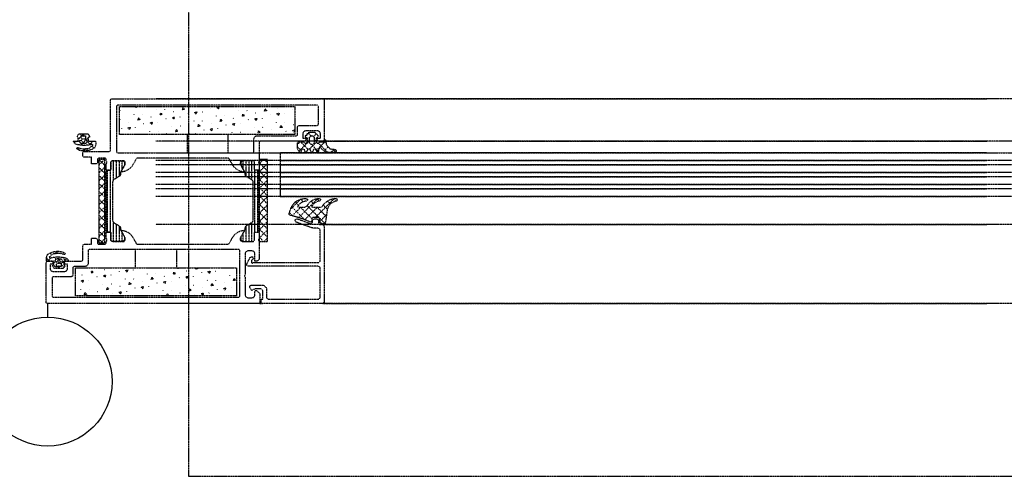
# Model space of a CAD drawing. Header units: millimetres. Extents: x -4577 to 1032787, y -66234 to 201209.
# Tile 17 of 256: x 15918 to 16254, y -54847 to -54691. Entities that reach past the tile are written whole.
import ezdxf

# ---------------------------------------------------------------- set-up
doc = ezdxf.new("R2010")
doc.units = ezdxf.units.MM
for name, pattern in [('510_5_2OG_ELT_1004$0$11-07-22_DS_2OG$0$AUSGEZOGEN', [0]), ('510_5_2OG_ELT_1004$0$11-07-22_DS_2OG$0$VERDECKT2_S15', [0.025, 0, -0.025]), ('510_5_2OG_ELT_1004$0$11-07-22_DS_2OG$0$VERDECKT2_S2', [0.17, 0.1, -0.07])]:
    doc.linetypes.add(name, pattern=pattern)
for name, color, linetype in [('510_5_2OG_ELT_1004$0$11-07-22_DS_2OG$0$GLASS', 8, '510_5_2OG_ELT_1004$0$11-07-22_DS_2OG$0$AUSGEZOGEN'), ('510_5_2OG_ELT_1004$0$11-07-22_DS_2OG$0$Nichttragende_Bauteile', 8, '510_5_2OG_ELT_1004$0$11-07-22_DS_2OG$0$AUSGEZOGEN'), ('510_5_2OG_ELT_1004$0$11-07-22_DS_2OG$0$STANDARD', 8, '510_5_2OG_ELT_1004$0$11-07-22_DS_2OG$0$AUSGEZOGEN')]:
    doc.layers.add(name, color=color, linetype=linetype)

# ---------------------------------------------------------------- blocks, each defined once
blk = doc.blocks.new('510_5_2OG_ELT_1004')
at = {"layer": '510_5_2OG_ELT_1004$0$11-07-22_DS_2OG$0$GLASS', "linetype": '510_5_2OG_ELT_1004$0$11-07-22_DS_2OG$0$VERDECKT2_S15'}
blk.add_arc((15945.08, -54791.57), 1157.1, 0.25544, 91.30997, dxfattribs=at)
at = {"layer": '510_5_2OG_ELT_1004$0$11-07-22_DS_2OG$0$Nichttragende_Bauteile', "linetype": '510_5_2OG_ELT_1004$0$11-07-22_DS_2OG$0$VERDECKT2_S15'}
for p, q in [((17012.28, -54717.72), (15964.21, -54717.72)), ((15984.28, -54717.72), (15985.28, -54717.72)), ((16005.78, -54717.72), (15984.78, -54717.72)), ((16021.28, -54717.72), (16248.21, -54717.72)), ((15952, -54721.83), (15952.02, -54721.76)), ((15954.76, -54720.5), (15954.81, -54720.54)), ((15964.38, -54721.4), (15964.36, -54721.46)), ((15967.31, -54721.41), (15967.27, -54721.36)), ((15977.84, -54720.48), (15977.78, -54720.5)), ((15982.88, -54720.94), (15982.93, -54720.98)), ((15985.09, -54720.66), (15985.85, -54720.48)), ((15987.72, -54720.51), (15987.74, -54720.45)), ((15992.5, -54721.84), (15992.48, -54721.9)), ((15995.43, -54721.85), (15995.39, -54721.8)), ((16001.4, -54721.98), (16001.63, -54721.23)), ((16002.16, -54721.8), (16001.4, -54721.98)), ((16001.63, -54721.23), (16002.16, -54721.8)), ((16005.96, -54720.92), (16005.9, -54720.94)), ((16011, -54721.38), (16011.05, -54721.42)), ((15952.11, -54724.92), (15952.07, -54724.87)), ((15956.78, -54723.15), (15956.76, -54723.21)), ((15959.71, -54723.16), (15959.67, -54723.12)), ((15962.64, -54723.99), (15962.58, -54724.01)), ((15966.44, -54723.11), (15965.68, -54723.29)), ((15967.68, -54724.45), (15967.73, -54724.49)), ((15970.24, -54722.24), (15970.18, -54722.25)), ((15972.52, -54724.02), (15972.54, -54723.96)), ((15975.28, -54722.69), (15975.33, -54722.74)), ((15977.3, -54725.35), (15977.28, -54725.41)), ((15980.12, -54722.27), (15980.14, -54722.2)), ((15980.23, -54725.36), (15980.19, -54725.31)), ((15984.9, -54723.59), (15984.88, -54723.65)), ((15986.2, -54725.48), (15986.43, -54724.74)), ((15987.83, -54723.61), (15987.79, -54723.56)), ((15990.76, -54724.43), (15990.7, -54724.45)), ((15994.56, -54723.55), (15993.8, -54723.73)), ((15995.8, -54724.89), (15995.85, -54724.93)), ((15998.54, -54725.18), (15998.01, -54724.61)), ((15998.36, -54722.68), (15998.3, -54722.69)), ((16000.64, -54724.46), (16000.66, -54724.4)), ((16003.4, -54723.13), (16003.45, -54723.18)), ((16005.61, -54722.85), (16006.37, -54722.68)), ((16008.24, -54722.71), (16008.26, -54722.65)), ((15952.48, -54727.95), (15952.53, -54728)), ((15955.04, -54725.75), (15954.98, -54725.76)), ((15957.32, -54727.53), (15957.34, -54727.47)), ((15960.08, -54726.2), (15960.13, -54726.25)), ((15964.92, -54725.78), (15964.94, -54725.71)), ((15969.7, -54727.1), (15969.68, -54727.16)), ((15971, -54728.99), (15971.23, -54728.25)), ((15971.23, -54728.25), (15971.76, -54728.82)), ((15972.63, -54727.11), (15972.59, -54727.07)), ((15975.56, -54727.94), (15975.5, -54727.96)), ((15978.6, -54727.24), (15978.83, -54726.49)), ((15980.6, -54728.4), (15980.65, -54728.44)), ((15983.16, -54726.19), (15983.1, -54726.2)), ((15985.44, -54727.97), (15985.46, -54727.91)), ((15988.2, -54726.64), (15988.25, -54726.69)), ((15993.04, -54726.22), (15993.06, -54726.15)), ((15997.81, -54727.54), (15997.8, -54727.6)), ((16000.75, -54727.56), (16000.71, -54727.51)), ((16003.68, -54728.38), (16003.62, -54728.4)), ((16005.41, -54725.79), (16005.4, -54725.85)), ((16006.72, -54727.68), (16006.95, -54726.93)), ((16007.48, -54727.5), (16006.72, -54727.68)), ((16006.95, -54726.93), (16007.48, -54727.5)), ((16008.35, -54725.8), (16008.31, -54725.75)), ((16010.92, -54728.56), (16011.68, -54728.38)), ((16011.28, -54726.63), (16011.22, -54726.64)), ((15937.42, -54730.59), (15937.81, -54729.85)), ((15937.76, -54731.08), (15937.42, -54730.59)), ((15937.73, -54732.15), (15937.76, -54732.03)), ((15938.57, -54730.78), (15937.76, -54731.59)), ((15938.57, -54730.78), (15937.76, -54731.59)), ((15937.76, -54732.03), (15937.76, -54731.08)), ((15937.81, -54729.85), (15937.95, -54729.74)), ((15937.95, -54729.74), (15940.99, -54729.74)), ((15938.67, -54731.95), (15938.06, -54732.23)), ((15938.2, -54729.74), (15938.97, -54730.51)), ((15938.2, -54729.74), (15938.97, -54730.51)), ((15939.47, -54730.6), (15938.57, -54730.44)), ((15938.57, -54730.44), (15938.57, -54731.14)), ((15938.57, -54731.14), (15938.87, -54731.44)), ((15938.99, -54732.09), (15938.67, -54731.95)), ((15939.62, -54729.74), (15938.87, -54730.49)), ((15939.62, -54729.74), (15938.87, -54730.49)), ((15938.87, -54731.44), (15940.07, -54731.44)), ((15939.3, -54730.06), (15939.27, -54730.16)), ((15939.27, -54730.16), (15939.3, -54730.26)), ((15939.47, -54729.96), (15939.3, -54730.06)), ((15939.3, -54730.26), (15939.47, -54730.36)), ((15939.67, -54730.16), (15939.47, -54729.96)), ((15939.47, -54730.36), (15939.57, -54730.33)), ((15940.37, -54730.44), (15939.47, -54730.6)), ((15939.57, -54730.33), (15939.67, -54730.16)), ((15939.9, -54731.44), (15940.54, -54732.07)), ((15939.9, -54731.44), (15940.54, -54732.07)), ((15940.12, -54731.96), (15939.96, -54732.09)), ((15940.07, -54731.44), (15940.37, -54731.14)), ((15940.28, -54731.96), (15940.12, -54731.96)), ((15941.59, -54730.6), (15940.23, -54731.96)), ((15941.59, -54730.6), (15940.23, -54731.96)), ((15940.87, -54732.23), (15940.28, -54731.96)), ((15940.37, -54731.14), (15940.37, -54730.44)), ((15940.99, -54729.74), (15941.12, -54729.84)), ((15941.12, -54729.84), (15941.59, -54730.56)), ((15941.54, -54730.82), (15941.17, -54731.07)), ((15941.17, -54731.07), (15941.17, -54732.03)), ((15941.17, -54732.03), (15941.25, -54732.2)), ((15941.59, -54730.56), (15941.54, -54730.82)), ((15962.09, -54728.85), (15962.08, -54728.92)), ((15965.03, -54728.87), (15964.99, -54728.82)), ((15967.96, -54729.7), (15967.9, -54729.71)), ((15971.76, -54728.82), (15971, -54728.99)), ((15974.93, -54729.92), (15974.93, -54736.22)), ((15975.25, -54729.92), (15975.2, -54729.87)), ((15977.84, -54729.73), (15977.86, -54729.66)), ((15988.93, -54736.22), (15988.93, -54729.92)), ((15990.21, -54729.3), (15990.2, -54729.36)), ((15993.15, -54729.31), (15993.11, -54729.26)), ((15999.88, -54729.26), (15999.12, -54729.43)), ((16008.72, -54728.84), (16008.77, -54728.88)), ((16016.78, -54729.22), (16015.28, -54730.71)), ((16016.73, -54732.67), (16015.93, -54731.87)), ((16017.3, -54730.42), (16016.31, -54729.42)), ((16019.08, -54729.74), (16018.12, -54730.7)), ((16019.13, -54732.25), (16018.33, -54731.45)), ((16022.44, -54732.04), (16022.03, -54732.44)), ((15936.74, -54733.21), (15935.99, -54732.23)), ((15935.99, -54732.23), (15937.56, -54732.23)), ((15937.13, -54732.23), (15936.48, -54732.87)), ((15937.13, -54732.23), (15936.48, -54732.87)), ((15937.53, -54733.43), (15936.74, -54733.21)), ((15937.23, -54734.83), (15937.42, -54734.44)), ((15937.73, -54735.21), (15937.23, -54734.83)), ((15937.69, -54734.49), (15937.3, -54734.88)), ((15937.69, -54734.49), (15937.3, -54734.88)), ((15937.36, -54734.56), (15938.14, -54735.34)), ((15937.36, -54734.56), (15938.14, -54735.34)), ((15937.42, -54734.44), (15937.98, -54734.55)), ((15938.33, -54733.58), (15937.53, -54733.43)), ((15937.56, -54732.23), (15937.73, -54732.15)), ((15938.33, -54735.4), (15937.73, -54735.21)), ((15937.74, -54732.11), (15939.3, -54733.66)), ((15937.74, -54732.11), (15939.3, -54733.66)), ((15937.98, -54734.55), (15938.51, -54734.72)), ((15938.06, -54732.23), (15938.52, -54732.89)), ((15939.14, -54733.66), (15938.33, -54733.58)), ((15938.94, -54735.53), (15938.33, -54735.4)), ((15938.51, -54734.72), (15939.05, -54734.84)), ((15938.52, -54732.89), (15939.18, -54732.96)), ((15939.22, -54732.96), (15938.58, -54733.6)), ((15939.22, -54732.96), (15938.58, -54733.6)), ((15939.47, -54732.97), (15938.99, -54732.09)), ((15939.05, -54734.84), (15939.6, -54734.9)), ((15939.96, -54733.68), (15939.14, -54733.66)), ((15939.18, -54732.96), (15939.94, -54732.98)), ((15939.8, -54732.38), (15939.38, -54732.8)), ((15939.8, -54732.38), (15939.38, -54732.8)), ((15940.2, -54734.81), (15939.43, -54735.58)), ((15940.2, -54734.81), (15939.43, -54735.58)), ((15939.96, -54732.09), (15939.47, -54732.97)), ((15939.6, -54734.9), (15941.42, -54734.65)), ((15939.94, -54732.98), (15940.51, -54732.94)), ((15940.77, -54733.63), (15939.96, -54733.68)), ((15940.42, -54734.78), (15941.11, -54735.47)), ((15940.42, -54734.78), (15941.11, -54735.47)), ((15940.51, -54732.94), (15940.87, -54732.23)), ((15941.58, -54733.51), (15940.77, -54733.63)), ((15940.81, -54732.35), (15941.9, -54733.43)), ((15940.81, -54732.35), (15941.9, -54733.43)), ((15941.67, -54735.31), (15941.15, -54735.47)), ((15941.25, -54732.2), (15941.37, -54732.23)), ((15941.37, -54732.23), (15943.52, -54732.23)), ((15941.42, -54734.65), (15942.78, -54733.61)), ((15942.78, -54732.23), (15941.49, -54733.52)), ((15942.78, -54732.23), (15941.49, -54733.52)), ((15942.37, -54733.33), (15941.58, -54733.51)), ((15942.19, -54735.12), (15941.67, -54735.31)), ((15942.66, -54734.91), (15942.19, -54735.12)), ((15942.78, -54733.61), (15942.37, -54733.33)), ((15942.38, -54733.91), (15943.11, -54734.65)), ((15942.38, -54733.91), (15943.11, -54734.65)), ((15943.32, -54734.53), (15942.66, -54734.91)), ((15943.71, -54733.44), (15943.32, -54734.53)), ((15943.52, -54732.23), (15943.68, -54732.32)), ((15943.52, -54732.23), (15943.71, -54732.41)), ((15943.52, -54732.23), (15943.71, -54732.41)), ((15943.52, -54732.23), (15943.71, -54732.41)), ((15943.52, -54732.23), (15943.71, -54732.41)), ((15943.68, -54732.32), (15943.71, -54732.44)), ((15943.71, -54732.44), (15943.71, -54733.44)), ((17011.12, -54732.22), (15964.21, -54732.22)), ((16013.48, -54732.52), (16012.53, -54733.46)), ((16013.98, -54735.58), (16012.53, -54734.13)), ((16016.73, -54732.09), (16013.12, -54735.7)), ((16016.23, -54735), (16013.75, -54732.52)), ((16019.13, -54732.52), (16016.72, -54734.93)), ((16019.85, -54735.79), (16017.37, -54733.32)), ((16021.96, -54732.52), (16019.04, -54735.43)), ((16022.88, -54735.99), (16019.83, -54732.94)), ((16023.15, -54734.16), (16021.75, -54735.56)), ((16022.5, -54732.78), (16022.03, -54732.32)), ((16022.45, -54732.22), (16248.21, -54732.22)), ((16025.03, -54735.11), (16024.12, -54736.02)), ((16025.65, -54735.94), (16024.79, -54735.08)), ((15939.57, -54735.6), (15938.94, -54735.53)), ((15940.07, -54735.6), (15939.57, -54735.6)), ((15940.62, -54735.57), (15940.07, -54735.6)), ((15941.15, -54735.47), (15940.62, -54735.57)), ((15946.68, -54738.52), (15944.78, -54740.41)), ((15944.83, -54738.52), (15946.78, -54740.47)), ((15999.58, -54739.88), (16001, -54738.47)), ((16002.38, -54739.57), (16001.28, -54738.47)), ((16015.91, -54735.73), (16015.77, -54735.88)), ((15946.78, -54741.13), (15944.78, -54743.13)), ((15944.78, -54741.18), (15946.78, -54743.18)), ((15947.78, -54763.27), (15947.78, -54742.17)), ((15948.78, -54763.36), (15948.78, -54742.08)), ((15949.78, -54745.44), (15949.78, -54738.97)), ((15950.78, -54744.83), (15950.78, -54738.97)), ((15951.78, -54744.23), (15951.78, -54738.97)), ((15952.78, -54741.86), (15952.78, -54738.97)), ((17026.78, -54738.84), (15964.21, -54738.84)), ((17026.78, -54740.34), (15964.21, -54740.34)), ((15994.08, -54741.86), (15994.08, -54738.97)), ((15995.08, -54744.23), (15995.08, -54738.97)), ((15996.08, -54744.83), (15996.08, -54738.97)), ((15997.08, -54745.44), (15997.08, -54738.97)), ((15998.08, -54763.36), (15998.08, -54742.08)), ((15999.08, -54763.27), (15999.08, -54742.17)), ((16002.38, -54742.4), (15999.58, -54739.6)), ((15999.58, -54742.71), (16002.38, -54739.91)), ((16006.78, -54738.84), (16248.21, -54738.84)), ((16006.78, -54740.34), (16248.21, -54740.34)), ((15946.78, -54743.84), (15944.78, -54745.84)), ((15944.78, -54743.9), (15946.78, -54745.9)), ((15947.28, -54762.77), (15947.28, -54742.67)), ((15951.68, -54744.31), (15949.98, -54745.29)), ((17026.78, -54742.94), (15964.21, -54742.94)), ((17026.78, -54744.44), (15964.21, -54744.44)), ((15995.18, -54744.31), (15996.88, -54745.29)), ((16002.38, -54745.22), (15999.58, -54742.42)), ((15999.58, -54762.77), (15999.58, -54742.67)), ((15999.58, -54745.54), (16002.38, -54742.74)), ((16002.38, -54748.05), (15999.58, -54745.25)), ((16006.78, -54742.94), (16248.21, -54742.94)), ((16006.78, -54744.44), (16248.21, -54744.44)), ((15946.78, -54746.56), (15944.78, -54748.56)), ((15944.78, -54746.61), (15946.78, -54748.61)), ((17026.78, -54747.04), (15964.21, -54747.04)), ((17026.78, -54748.54), (15964.21, -54748.54)), ((15999.58, -54748.37), (16002.38, -54745.57)), ((16002.38, -54750.88), (15999.58, -54748.08)), ((15999.58, -54751.19), (16002.38, -54748.39)), ((16006.78, -54747.04), (16248.21, -54747.04)), ((16006.78, -54748.54), (16248.21, -54748.54)), ((15946.78, -54749.27), (15944.78, -54751.27)), ((15944.78, -54749.33), (15946.78, -54751.33)), ((15946.78, -54751.99), (15944.78, -54753.99)), ((15944.78, -54752.04), (15946.78, -54754.04)), ((16002.38, -54753.71), (15999.58, -54750.91)), ((15999.58, -54754.02), (16002.38, -54751.22)), ((16013.67, -54752.07), (16010.27, -54755.47)), ((16019.55, -54751.85), (16013.05, -54758.35)), ((16013.66, -54752.08), (16014.26, -54751.93)), ((16014.64, -54752.93), (16013.76, -54752.05)), ((16025.23, -54751.82), (16018.73, -54758.33)), ((16020.07, -54752.71), (16019.26, -54751.89)), ((16025.74, -54752.72), (16024.91, -54751.89)), ((15946.78, -54754.7), (15944.78, -54756.7)), ((15944.78, -54754.76), (15946.78, -54756.76)), ((16002.38, -54756.54), (15999.58, -54753.74)), ((15999.58, -54756.85), (16002.38, -54754.05)), ((16010.12, -54755.89), (16010.36, -54755.21)), ((16010.36, -54755.21), (16010.67, -54754.56)), ((16015.13, -54759.08), (16010.65, -54754.6)), ((16013.74, -54754.83), (16010.84, -54757.73)), ((16012.99, -54754.11), (16011.88, -54753)), ((16017.52, -54758.64), (16013.71, -54754.83)), ((16019.4, -54754.83), (16015.15, -54759.08)), ((16022.03, -54760.32), (16015.98, -54754.27)), ((16016.07, -54752.5), (16016.06, -54752.51)), ((16018.18, -54753.65), (16017.29, -54752.75)), ((16022.48, -54757.94), (16019.36, -54754.83)), ((16022.84, -54755.48), (16021.41, -54754.04)), ((16023.81, -54753.62), (16022.89, -54752.7)), ((15946.78, -54757.42), (15944.78, -54759.42)), ((15944.78, -54757.47), (15946.78, -54759.47)), ((16002.38, -54759.37), (15999.58, -54756.57)), ((15999.58, -54759.68), (16002.38, -54756.88)), ((16010.99, -54757.77), (16009.91, -54756.69)), ((16011.79, -54759.22), (16012.38, -54758.72)), ((16012.38, -54758.72), (16012.59, -54758.76)), ((16012.59, -54758.76), (16017.11, -54760.4)), ((16017.78, -54759.22), (16018.28, -54758.72)), ((16018.28, -54758.72), (16019.28, -54758.72)), ((16019.28, -54758.72), (16019.78, -54759.22)), ((16022.57, -54757.31), (16020.11, -54759.77)), ((15946.78, -54760.13), (15944.78, -54762.13)), ((15944.78, -54760.19), (15946.78, -54762.19)), ((15949.78, -54766.47), (15949.78, -54759.99)), ((15949.98, -54760.14), (15951.68, -54761.12)), ((15950.78, -54766.47), (15950.78, -54760.6)), ((15951.78, -54766.47), (15951.78, -54761.2)), ((17012.28, -54760.72), (15964.21, -54760.72)), ((15995.08, -54766.47), (15995.08, -54761.2)), ((15996.88, -54760.14), (15995.18, -54761.12)), ((15996.08, -54766.47), (15996.08, -54760.6)), ((15997.08, -54766.47), (15997.08, -54759.99)), ((16002.38, -54762.19), (15999.58, -54759.39)), ((15999.58, -54762.51), (16002.38, -54759.71)), ((16002.38, -54765.02), (15999.58, -54762.22)), ((16012.17, -54759.88), (16011.79, -54759.22)), ((16017.52, -54761.83), (16012.17, -54759.88)), ((16017.11, -54760.4), (16017.3, -54760.43)), ((16017.52, -54759.53), (16017.16, -54759.89)), ((16017.3, -54760.43), (16017.78, -54759.93)), ((16018.03, -54761.92), (16017.52, -54761.83)), ((16017.78, -54759.93), (16017.78, -54759.22)), ((16019.88, -54761.92), (16018.03, -54761.92)), ((16019.78, -54759.22), (16019.78, -54760.22)), ((16019.78, -54760.22), (16020.28, -54760.72)), ((16020.38, -54762.42), (16019.88, -54761.92)), ((16020.28, -54760.72), (16021.28, -54760.72)), ((16021.28, -54760.72), (16248.21, -54760.72)), ((16021.28, -54760.72), (16021.78, -54761.22)), ((16021.78, -54761.22), (16021.78, -54787.22)), ((15946.78, -54762.85), (15944.78, -54764.85)), ((15944.78, -54762.9), (15946.78, -54764.9)), ((15944.78, -54765.62), (15946.08, -54766.92)), ((15946.78, -54765.56), (15945.43, -54766.92)), ((15952.78, -54766.47), (15952.78, -54763.57)), ((15994.08, -54766.47), (15994.08, -54763.57)), ((15999.58, -54765.34), (16002.38, -54762.54)), ((16001, -54766.47), (15999.58, -54765.05)), ((16001.28, -54766.47), (16002.38, -54765.37)), ((16020.38, -54773.22), (16020.38, -54762.42)), ((15926.85, -54772), (15927.24, -54770.91)), ((15926.85, -54772), (15927.24, -54770.91)), ((15926.85, -54773), (15926.85, -54772)), ((15926.85, -54773), (15926.85, -54772)), ((15926.85, -54772.13), (15927.93, -54773.21)), ((15926.85, -54772.13), (15927.93, -54773.21)), ((15926.85, -54772.13), (15927.93, -54773.21)), ((15926.85, -54772.13), (15927.93, -54773.21)), ((15927.24, -54770.91), (15927.9, -54770.53)), ((15927.24, -54770.91), (15927.9, -54770.53)), ((15928.41, -54772.06), (15927.26, -54773.21)), ((15928.41, -54772.06), (15927.26, -54773.21)), ((15929.14, -54770.79), (15927.78, -54771.83)), ((15927.78, -54771.83), (15928.19, -54772.11)), ((15927.78, -54771.83), (15928.19, -54772.11)), ((15927.9, -54770.53), (15928.37, -54770.32)), ((15928.02, -54770.47), (15928.69, -54771.13)), ((15928.02, -54770.47), (15928.69, -54771.13)), ((15928.19, -54772.11), (15928.98, -54771.93)), ((15928.37, -54770.32), (15928.89, -54770.13)), ((15928.89, -54770.13), (15929.41, -54769.97)), ((15928.98, -54771.93), (15929.79, -54771.81)), ((15930.96, -54770.54), (15929.14, -54770.79)), ((15929.41, -54769.97), (15929.94, -54769.87)), ((15929.42, -54771.86), (15930.05, -54772.5)), ((15929.42, -54771.86), (15930.05, -54772.5)), ((15930.63, -54769.84), (15929.77, -54770.7)), ((15930.63, -54769.84), (15929.77, -54770.7)), ((15929.79, -54771.81), (15930.6, -54771.76)), ((15929.94, -54769.87), (15930.49, -54769.84)), ((15930.23, -54769.85), (15930.92, -54770.54)), ((15930.23, -54769.85), (15930.92, -54770.54)), ((15930.49, -54769.84), (15930.99, -54769.84)), ((15930.6, -54771.76), (15931.42, -54771.78)), ((15931.51, -54771.78), (15930.83, -54772.46)), ((15931.51, -54771.78), (15930.83, -54772.46)), ((15931.51, -54770.6), (15930.96, -54770.54)), ((15930.99, -54769.84), (15931.62, -54769.91)), ((15931.42, -54771.78), (15932.23, -54771.86)), ((15932.05, -54770.72), (15931.51, -54770.6)), ((15931.62, -54769.91), (15932.23, -54770.04)), ((15932.58, -54770.89), (15932.05, -54770.72)), ((15932.23, -54770.04), (15932.83, -54770.23)), ((15932.23, -54771.86), (15933.03, -54772.01)), ((15932.24, -54771.86), (15933.59, -54773.21)), ((15932.24, -54771.86), (15933.59, -54773.21)), ((15932.97, -54770.33), (15932.45, -54770.84)), ((15932.97, -54770.33), (15932.45, -54770.84)), ((15933.14, -54771), (15932.58, -54770.89)), ((15932.83, -54770.23), (15933.33, -54770.61)), ((15933.85, -54772.27), (15932.84, -54773.28)), ((15933.85, -54772.27), (15932.84, -54773.28)), ((15933.03, -54772.01), (15933.82, -54772.23)), ((15933.33, -54770.61), (15933.14, -54771)), ((15933.82, -54772.23), (15934.57, -54773.21)), ((15957.28, -54775.52), (15957.28, -54769.22)), ((15971.28, -54769.22), (15971.28, -54775.52)), ((15995.36, -54774.15), (15996.43, -54771.96)), ((15996.43, -54771.96), (15996.86, -54771.72)), ((15996.86, -54771.72), (15997.38, -54771.72)), ((15997.38, -54771.72), (15997.48, -54772.58)), ((15926.88, -54773.12), (15926.85, -54773)), ((15926.88, -54773.12), (15926.85, -54773)), ((15927.04, -54773.21), (15926.88, -54773.12)), ((15927.04, -54773.21), (15926.88, -54773.12)), ((15929.19, -54773.21), (15927.04, -54773.21)), ((15928.97, -54774.88), (15929.02, -54774.62)), ((15929.44, -54775.6), (15928.97, -54774.88)), ((15929.02, -54774.62), (15929.39, -54774.37)), ((15929.31, -54773.24), (15929.19, -54773.21)), ((15929.21, -54774.49), (15930.42, -54775.7)), ((15929.21, -54774.49), (15930.42, -54775.7)), ((15929.39, -54773.41), (15929.31, -54773.24)), ((15929.96, -54773.33), (15929.39, -54773.9)), ((15929.96, -54773.33), (15929.39, -54773.9)), ((15929.39, -54774.37), (15929.39, -54773.41)), ((15929.57, -54775.7), (15929.44, -54775.6)), ((15932.61, -54775.7), (15929.57, -54775.7)), ((15930.05, -54772.5), (15929.69, -54773.21)), ((15929.69, -54773.21), (15930.28, -54773.48)), ((15930.62, -54772.46), (15930.05, -54772.5)), ((15930.49, -54774), (15930.19, -54774.3)), ((15930.19, -54774.3), (15930.19, -54775)), ((15930.19, -54775), (15931.09, -54774.84)), ((15930.28, -54773.48), (15930.44, -54773.48)), ((15930.96, -54775.16), (15930.43, -54775.7)), ((15930.96, -54775.16), (15930.43, -54775.7)), ((15930.44, -54773.48), (15930.6, -54773.35)), ((15931.69, -54774), (15930.49, -54774)), ((15930.6, -54773.35), (15931.09, -54772.47)), ((15931.38, -54772.48), (15930.62, -54772.46)), ((15930.71, -54773.16), (15931.55, -54774)), ((15930.71, -54773.16), (15931.55, -54774)), ((15930.99, -54775.11), (15930.89, -54775.28)), ((15930.89, -54775.28), (15931.09, -54775.48)), ((15931.09, -54775.08), (15930.99, -54775.11)), ((15931.26, -54774.87), (15931.03, -54775.1)), ((15931.26, -54774.87), (15931.03, -54775.1)), ((15931.09, -54772.47), (15931.57, -54773.35)), ((15931.09, -54774.84), (15931.99, -54775)), ((15931.26, -54775.18), (15931.09, -54775.08)), ((15931.09, -54775.48), (15931.26, -54775.38)), ((15931.29, -54775.28), (15931.26, -54775.18)), ((15931.26, -54775.38), (15931.29, -54775.28)), ((15932.04, -54772.55), (15931.38, -54772.48)), ((15931.57, -54773.35), (15931.89, -54773.49)), ((15931.99, -54774.3), (15931.69, -54774)), ((15931.89, -54773.49), (15932.5, -54773.21)), ((15932.83, -54773.29), (15931.91, -54774.21)), ((15932.83, -54773.29), (15931.91, -54774.21)), ((15931.99, -54775), (15931.99, -54774.3)), ((15931.99, -54774.44), (15932.89, -54775.33)), ((15931.99, -54774.44), (15932.89, -54775.33)), ((15932.5, -54773.21), (15932.04, -54772.55)), ((15932.75, -54775.59), (15932.61, -54775.7)), ((15933.14, -54774.85), (15932.75, -54775.59)), ((15932.83, -54773.29), (15932.8, -54773.41)), ((15932.8, -54773.41), (15932.8, -54774.36)), ((15932.8, -54774.36), (15933.14, -54774.85)), ((15933, -54773.21), (15932.83, -54773.29)), ((15934.57, -54773.21), (15933, -54773.21)), ((15968.93, -54775.81), (15968.91, -54775.87)), ((15971.87, -54775.82), (15971.83, -54775.77)), ((15977.84, -54775.94), (15977.97, -54775.52)), ((15978.6, -54775.77), (15977.84, -54775.94)), ((15978.36, -54775.52), (15978.6, -54775.77)), ((15990.17, -54775.64), (15990.06, -54775.52)), ((15990.21, -54775.52), (15990.17, -54775.64)), ((15995.34, -54774.66), (15995.36, -54774.15)), ((15995.78, -54774.92), (15995.34, -54774.66)), ((16019.88, -54774.92), (15995.78, -54774.92)), ((15996.98, -54772.87), (15996.88, -54773.04)), ((15996.88, -54773.04), (15996.88, -54773.72)), ((15996.88, -54773.72), (15997.01, -54773.91)), ((15997.48, -54772.58), (15996.98, -54772.87)), ((15997.01, -54773.91), (15997.13, -54773.91)), ((15997.13, -54773.91), (15997.58, -54773.72)), ((15997.58, -54773.72), (16019.88, -54773.72)), ((16019.88, -54773.72), (16020.38, -54773.22)), ((16020.38, -54775.42), (16019.88, -54774.92)), ((16020.38, -54785.72), (16020.38, -54775.42)), ((15939.08, -54777.96), (15939.01, -54777.97)), ((15942.88, -54777.08), (15942.12, -54777.26)), ((15944.12, -54778.41), (15944.16, -54778.46)), ((15946.32, -54778.14), (15947.08, -54777.96)), ((15946.85, -54778.71), (15946.32, -54778.14)), ((15946.68, -54776.21), (15946.61, -54776.22)), ((15947.08, -54777.96), (15946.85, -54778.71)), ((15948.96, -54777.99), (15948.98, -54777.93)), ((15951.72, -54776.66), (15951.76, -54776.71)), ((15954.45, -54776.95), (15953.92, -54776.38)), ((15956.56, -54776.24), (15956.58, -54776.17)), ((15961.33, -54777.56), (15961.31, -54777.62)), ((15962.64, -54779.45), (15962.86, -54778.71)), ((15962.86, -54778.71), (15963.4, -54779.28)), ((15964.27, -54777.57), (15964.23, -54777.53)), ((15967.2, -54778.4), (15967.13, -54778.42)), ((15970.46, -54776.95), (15971, -54777.52)), ((15972.24, -54778.85), (15972.28, -54778.9)), ((15974.44, -54778.58), (15975.2, -54778.4)), ((15974.8, -54776.65), (15974.73, -54776.66)), ((15977.08, -54778.43), (15977.1, -54778.37)), ((15979.84, -54777.1), (15979.88, -54777.15)), ((15982.04, -54776.82), (15982.8, -54776.65)), ((15982.57, -54777.39), (15982.04, -54776.82)), ((15982.8, -54776.65), (15982.57, -54777.39)), ((15984.68, -54776.68), (15984.7, -54776.61)), ((15989.45, -54778), (15989.43, -54778.06)), ((15990.76, -54779.89), (15990.98, -54779.15)), ((15990.98, -54779.15), (15991.52, -54779.72)), ((15938.72, -54779.89), (15939.48, -54779.72)), ((15941.36, -54779.74), (15941.38, -54779.68)), ((15946.13, -54781.07), (15946.11, -54781.13)), ((15947.66, -54782.22), (15948.2, -54782.79)), ((15949.07, -54781.08), (15949.03, -54781.04)), ((15952, -54781.91), (15951.93, -54781.92)), ((15953.73, -54779.31), (15953.71, -54779.38)), ((15955.04, -54781.21), (15955.26, -54780.46)), ((15955.8, -54781.03), (15955.04, -54781.21)), ((15955.26, -54780.46), (15955.8, -54781.03)), ((15956.67, -54779.33), (15956.63, -54779.28)), ((15957.04, -54782.36), (15957.08, -54782.41)), ((15959.6, -54780.16), (15959.53, -54780.17)), ((15960, -54781.91), (15959.77, -54782.66)), ((15961.88, -54781.94), (15961.89, -54781.88)), ((15963.4, -54779.28), (15962.64, -54779.45)), ((15964.64, -54780.61), (15964.68, -54780.66)), ((15966.84, -54780.33), (15967.6, -54780.16)), ((15967.37, -54780.9), (15966.84, -54780.33)), ((15967.6, -54780.16), (15967.37, -54780.9)), ((15969.48, -54780.19), (15969.5, -54780.12)), ((15974.25, -54781.51), (15974.23, -54781.57)), ((15977.19, -54781.52), (15977.15, -54781.48)), ((15980.12, -54782.35), (15980.05, -54782.37)), ((15981.85, -54779.75), (15981.83, -54779.82)), ((15983.16, -54781.65), (15983.38, -54780.9)), ((15983.92, -54781.47), (15983.16, -54781.65)), ((15983.38, -54780.9), (15983.92, -54781.47)), ((15984.79, -54779.77), (15984.75, -54779.72)), ((15987.36, -54782.53), (15988.12, -54782.35)), ((15987.72, -54780.6), (15987.65, -54780.61)), ((15990, -54782.38), (15990.01, -54782.32)), ((15991.52, -54779.72), (15990.76, -54779.89)), ((15996.35, -54781.67), (15996.78, -54781.42)), ((15996.35, -54782.17), (15996.35, -54781.67)), ((15996.9, -54783.12), (15996.35, -54782.17)), ((15996.78, -54781.42), (16001.08, -54781.42)), ((16001.08, -54781.42), (16002.08, -54782.42)), ((16002.08, -54782.42), (16002.08, -54785.72)), ((15938.53, -54782.82), (15938.51, -54782.89)), ((15939.84, -54784.72), (15940.06, -54783.97)), ((15940.6, -54784.54), (15939.84, -54784.72)), ((15940.06, -54783.97), (15940.6, -54784.54)), ((15941.47, -54782.84), (15941.43, -54782.79)), ((15944.4, -54783.66), (15944.33, -54783.68)), ((15949.44, -54784.12), (15949.48, -54784.17)), ((15951.64, -54783.84), (15952.4, -54783.67)), ((15952.17, -54784.41), (15951.64, -54783.84)), ((15952.4, -54783.67), (15952.17, -54784.41)), ((15954.28, -54783.69), (15954.29, -54783.63)), ((15961.97, -54785.02), (15961.95, -54784.99)), ((15966.65, -54783.26), (15966.63, -54783.33)), ((15968, -54785.02), (15968.18, -54784.41)), ((15968.18, -54784.41), (15968.72, -54784.98)), ((15968.72, -54784.98), (15968.57, -54785.02)), ((15969.59, -54783.28), (15969.55, -54783.23)), ((15972.52, -54784.11), (15972.45, -54784.12)), ((15975.78, -54782.66), (15976.32, -54783.23)), ((15977.56, -54784.56), (15977.6, -54784.61)), ((15979.76, -54784.28), (15980.52, -54784.11)), ((15980.29, -54784.85), (15979.76, -54784.28)), ((15980.52, -54784.11), (15980.29, -54784.85)), ((15982.4, -54784.14), (15982.41, -54784.07)), ((15985.16, -54782.8), (15985.2, -54782.85)), ((15997.16, -54783.2), (15996.9, -54783.12)), ((15998.08, -54782.72), (15997.16, -54783.2)), ((16000.28, -54782.72), (15998.08, -54782.72)), ((16000.78, -54783.22), (16000.28, -54782.72)), ((16000.78, -54786.22), (16000.78, -54783.22)), ((16002.08, -54785.72), (16002.58, -54786.22)), ((16019.88, -54786.22), (16020.38, -54785.72)), ((15927.28, -54787.72), (15927.28, -54792.36)), ((15927.28, -54787.72), (15927.28, -54792.36)), ((17012.28, -54787.72), (15964.21, -54787.72)), ((15999.78, -54787.72), (16000.78, -54787.72)), ((16000.28, -54786.22), (16000.78, -54786.22)), ((16000.28, -54787.72), (16000.28, -54786.22)), ((16021.28, -54787.72), (16000.28, -54787.72)), ((16002.58, -54786.22), (16019.88, -54786.22)), ((16021.78, -54787.22), (16021.28, -54787.72)), ((16021.28, -54787.72), (16248.21, -54787.72))]:
    blk.add_line(p, q, dxfattribs=at)
for points in [[(15953.28, -54738.97), (15949.38, -54738.97), (15949.19, -54739), (15949.03, -54739.11), (15948.92, -54739.27), (15948.88, -54739.47), (15948.88, -54741.87), (15948.84, -54742.02), (15948.73, -54742.13), (15948.58, -54742.17), (15947.58, -54742.17), (15947.43, -54742.13), (15947.32, -54742.02), (15947.28, -54741.87), (15947.28, -54739.97), (15947.44, -54739.84), (15947.48, -54739.69), (15947.48, -54739.24), (15947.44, -54739.09), (15947.28, -54738.97), (15947.28, -54738.52), (15947.25, -54738.32), (15947.14, -54738.16), (15946.97, -54738.05), (15946.78, -54738.02), (15944.78, -54738.02), (15944.59, -54738.05), (15944.43, -54738.16), (15944.32, -54738.32), (15944.28, -54738.52), (15944.28, -54739.52), (15944.25, -54739.71), (15944.14, -54739.87), (15943.97, -54739.98), (15943.78, -54740.02), (15942.28, -54740.02), (15942.28, -54737.72), (15939.78, -54737.72), (15939.59, -54737.68), (15939.43, -54737.57), (15939.32, -54737.41), (15939.28, -54737.22), (15939.28, -54736.22), (15939.32, -54736.02), (15939.43, -54735.86), (15939.59, -54735.75), (15939.78, -54735.72), (15948.28, -54735.72), (15948.47, -54735.68), (15948.64, -54735.57), (15948.75, -54735.41), (15948.78, -54735.22), (15948.78, -54718.22), (15948.82, -54718.02), (15948.93, -54717.86), (15949.09, -54717.75), (15949.28, -54717.72), (16021.28, -54717.72), (16021.47, -54717.75), (16021.64, -54717.86), (16021.75, -54718.02), (16021.78, -54718.22), (16021.78, -54731.72), (16021.75, -54731.91), (16021.64, -54732.07), (16021.47, -54732.18), (16021.28, -54732.22), (16019.98, -54732.22), (16019.79, -54732.18), (16019.63, -54732.07), (16019.52, -54731.91), (16019.48, -54731.72), (16019.48, -54731.22), (16020.48, -54731.22), (16020.48, -54729.72), (16020.45, -54729.46), (16020.35, -54729.22), (16020.19, -54729.01), (16019.98, -54728.85), (16019.74, -54728.75), (16019.48, -54728.72), (16015.48, -54728.72), (16015.22, -54728.75), (16014.98, -54728.85), (16014.78, -54729.01), (16014.62, -54729.22), (16014.52, -54729.46), (16014.48, -54729.72), (16014.48, -54731.22), (16015.48, -54731.22), (16015.48, -54731.72), (16015.45, -54731.91), (16015.34, -54732.07), (16015.17, -54732.18), (16014.98, -54732.22), (16000.08, -54732.22), (15999.89, -54732.25), (15999.73, -54732.36), (15999.62, -54732.52), (15999.58, -54732.72), (15999.58, -54738.97), (15999.42, -54739.09), (15999.38, -54739.24), (15999.38, -54739.69), (15999.42, -54739.84), (15999.58, -54739.97), (15999.58, -54741.87), (15999.54, -54742.02), (15999.43, -54742.13), (15999.28, -54742.17), (15998.28, -54742.17), (15998.13, -54742.13), (15998.02, -54742.02), (15997.98, -54741.87), (15997.98, -54739.47), (15997.95, -54739.27), (15997.84, -54739.11), (15997.67, -54739), (15997.48, -54738.97), (15993.58, -54738.97)], [(15957.61, -54720.42), (15957.5, -54720.79), (15957.15, -54720.42)], [(15973.51, -54720.79), (15974.04, -54721.36), (15973.28, -54721.54), (15973.51, -54720.79)], [(15985.85, -54720.48), (15985.62, -54721.23), (15985.09, -54720.66)], [(15958.31, -54724.3), (15958.84, -54724.87), (15958.08, -54725.04), (15958.31, -54724.3)], [(15965.68, -54723.29), (15965.91, -54722.54), (15966.44, -54723.11)], [(15969.89, -54724.17), (15970.65, -54723.99), (15970.42, -54724.74), (15969.89, -54724.17)], [(15986.43, -54724.74), (15986.96, -54725.31), (15986.2, -54725.48)], [(15993.8, -54723.73), (15994.03, -54722.98), (15994.56, -54723.55)], [(15998.01, -54724.61), (15998.77, -54724.43), (15998.54, -54725.18)], [(16006.37, -54722.68), (16006.14, -54723.42), (16005.61, -54722.85)], [(15963.05, -54725.75), (15962.82, -54726.49), (15962.29, -54725.92), (15963.05, -54725.75)], [(15978.83, -54726.49), (15979.36, -54727.06), (15978.6, -54727.24)], [(15991.16, -54726.19), (15990.94, -54726.93), (15990.4, -54726.36), (15991.16, -54726.19)], [(15999.12, -54729.43), (15999.35, -54728.69), (15999.88, -54729.26)], [(16011.68, -54728.38), (16011.46, -54729.13), (16010.92, -54728.56)], [(15975.2, -54729.87), (15975.96, -54729.7), (15975.9, -54729.92)], [(16015.93, -54731.22), (16015.93, -54732.52), (16015.59, -54733), (16015.28, -54733), (16014.93, -54732.52), (16012.83, -54732.52), (16012.53, -54732.82), (16012.53, -54734.82), (16013.19, -54735.82), (16013.53, -54736.02), (16013.88, -54735.82), (16014.19, -54735.02), (16014.53, -54734.82), (16014.88, -54735.02), (16015.19, -54735.82), (16015.53, -54736.02), (16015.88, -54735.82), (16016.19, -54735.02), (16016.53, -54734.82), (16016.88, -54735.02), (16017.19, -54735.82), (16017.53, -54736.02), (16017.88, -54735.82), (16018.19, -54735.02), (16018.53, -54734.82), (16018.88, -54735.02), (16019.19, -54735.82), (16019.52, -54736.02), (16019.93, -54735.74), (16019.93, -54734.92), (16020.45, -54734.42), (16021.69, -54735.54), (16022.94, -54736.02), (16025.57, -54736.02), (16026, -54735.59), (16025.94, -54735.37), (16025.57, -54735.17), (16024.67, -54735.07), (16023.84, -54734.94), (16022.62, -54733.57), (16022.52, -54733.07), (16022.43, -54732.02), (16022.03, -54731.62), (16022.03, -54732.52), (16020.13, -54732.52), (16019.79, -54733), (16019.48, -54733), (16019.13, -54732.52), (16019.13, -54731.22), (16019.43, -54730.92), (16019.53, -54730.92), (16019.83, -54730.69), (16019.75, -54730.41), (16018.71, -54729.37), (16018.35, -54729.22)], [(16018.35, -54729.22), (16016.71, -54729.22), (16016.36, -54729.37), (16015.32, -54730.41), (16015.23, -54730.59), (16015.34, -54730.85), (16015.84, -54731.01), (16015.93, -54731.22)], [(15946.78, -54738.52), (15944.78, -54738.52), (15944.78, -54766.92), (15946.78, -54766.92), (15946.78, -54738.52)], [(15993.58, -54738.97), (15993.39, -54739), (15993.23, -54739.11), (15993.12, -54739.27), (15993.08, -54739.47), (15993.08, -54740.17), (15994.47, -54742.57), (15994.48, -54742.66), (15994.43, -54742.73), (15994.35, -54742.77), (15993.79, -54742.69), (15993.23, -54742.55), (15992.7, -54742.34), (15992.2, -54742.08), (15991.72, -54741.75), (15991.29, -54741.38), (15990.91, -54740.96), (15990.58, -54740.49), (15990.3, -54739.99), (15989.3, -54738.27), (15989.19, -54738.13), (15989.04, -54738.05), (15988.87, -54738.02), (15958, -54738.02), (15957.83, -54738.05), (15957.67, -54738.13), (15957.56, -54738.27), (15956.57, -54739.99), (15956.29, -54740.49), (15955.96, -54740.96), (15955.57, -54741.38), (15955.14, -54741.75), (15954.67, -54742.08), (15954.16, -54742.34), (15953.63, -54742.55), (15953.08, -54742.69), (15952.51, -54742.77), (15952.43, -54742.73), (15952.39, -54742.66), (15952.39, -54742.57), (15953.78, -54740.17), (15953.78, -54739.47), (15953.75, -54739.27), (15953.64, -54739.11), (15953.47, -54739), (15953.28, -54738.97)], [(15964.21, -54736.19), (17026.78, -54736.19), (17026.78, -54751.19), (15964.21, -54751.19)], [(16248.21, -54736.19), (16006.78, -54736.19), (16006.78, -54751.19), (16248.21, -54751.19)], [(15947.28, -54742.67), (15947.32, -54742.47), (15947.43, -54742.31), (15947.59, -54742.2), (15947.78, -54742.17), (15948.58, -54742.17), (15948.73, -54742.13), (15948.84, -54742.02), (15948.88, -54741.87), (15948.88, -54739.47)], [(15948.88, -54739.47), (15948.92, -54739.27), (15949.03, -54739.11), (15949.19, -54739), (15949.38, -54738.97)], [(15949.38, -54738.97), (15952.78, -54738.97), (15953.03, -54739.01), (15953.25, -54739.12), (15953.43, -54739.3), (15953.54, -54739.52), (15953.58, -54739.77), (15953.58, -54740.42), (15952.25, -54742.83)], [(15997.98, -54739.47), (15997.95, -54739.27), (15997.84, -54739.11), (15997.67, -54739), (15997.48, -54738.97), (15994.08, -54738.97), (15993.84, -54739.01), (15993.61, -54739.12), (15993.44, -54739.3), (15993.32, -54739.52), (15993.28, -54739.77)], [(15993.28, -54739.77), (15993.28, -54740.42), (15994.62, -54742.83)], [(15999.58, -54742.67), (15999.55, -54742.47), (15999.44, -54742.31), (15999.27, -54742.2), (15999.08, -54742.17), (15998.28, -54742.17), (15998.13, -54742.13), (15998.02, -54742.02), (15997.98, -54741.87), (15997.98, -54739.47)], [(15949.98, -54745.29), (15949.78, -54745.45), (15949.62, -54745.66), (15949.52, -54745.9), (15949.48, -54746.16), (15949.48, -54759.28), (15949.52, -54759.53), (15949.62, -54759.78), (15949.78, -54759.98), (15949.98, -54760.14)], [(15952.25, -54742.83), (15952.21, -54742.91), (15952.19, -54742.99), (15952.18, -54743.07), (15952.18, -54743.44), (15952.15, -54743.7), (15952.05, -54743.94), (15951.89, -54744.15), (15951.68, -54744.31)], [(15994.62, -54742.83), (15994.65, -54742.91), (15994.68, -54742.99), (15994.68, -54743.07), (15994.68, -54743.44), (15994.72, -54743.7), (15994.82, -54743.94), (15994.98, -54744.15), (15995.18, -54744.31)], [(15996.88, -54745.29), (15997.09, -54745.45), (15997.25, -54745.66), (15997.35, -54745.9), (15997.38, -54746.16), (15997.38, -54759.28), (15997.35, -54759.53), (15997.25, -54759.78), (15997.09, -54759.98), (15996.88, -54760.14)], [(16010.67, -54754.56), (16011.05, -54753.94), (16011.51, -54753.38), (16012.02, -54752.87), (16012.54, -54752.55), (16013.09, -54752.28), (16013.66, -54752.08)], [(16015.47, -54751.82), (16016.09, -54752.08), (16016.07, -54752.51), (16015.56, -54752.73), (16015.01, -54752.82), (16014.49, -54752.98), (16013.99, -54753.23), (16013.53, -54753.55), (16013.13, -54753.93), (16012.8, -54754.37), (16012.79, -54754.67), (16013.05, -54754.83), (16015.12, -54754.83), (16016.04, -54754.23), (16016.36, -54753.7), (16016.75, -54753.23), (16017.2, -54752.81), (16017.71, -54752.46), (16018.25, -54752.18)], [(16014.26, -54751.93), (16014.86, -54751.85), (16015.47, -54751.82)], [(16018.25, -54752.18), (16018.84, -54751.98), (16019.44, -54751.86), (16020.05, -54751.82), (16020.53, -54752.04), (16020.57, -54752.17)], [(16020.57, -54752.17), (16020.19, -54752.69), (16019.67, -54752.79), (16019.17, -54752.97)], [(16022.59, -54752.89), (16023.2, -54752.51), (16023.86, -54752.19), (16024.55, -54751.96), (16025.26, -54751.82)], [(16025.26, -54751.82), (16025.79, -54751.82), (16026.13, -54751.96), (16026.25, -54752.32)], [(16026.25, -54752.32), (16026.07, -54752.65), (16025.47, -54752.79), (16023.8, -54753.63), (16022.89, -54755.26), (16022.81, -54755.62), (16022.33, -54759), (16022.12, -54760.23), (16021.82, -54760.53), (16020.33, -54760.13), (16020.11, -54759.91), (16020.11, -54758.61), (16019.81, -54758.33), (16017.82, -54758.33), (16017.52, -54758.63), (16017.52, -54759.68), (16017.25, -54759.93), (16016.98, -54759.83), (16015.83, -54759.35), (16014.42, -54758.81)], [(16019.17, -54752.97), (16018.7, -54753.23), (16018.28, -54753.55), (16017.91, -54753.93), (16017.6, -54754.36), (16017.59, -54754.67), (16017.86, -54754.83), (16020.66, -54754.83), (16021.1, -54754.46), (16021.53, -54753.88), (16022.03, -54753.35), (16022.59, -54752.89)], [(16009.68, -54757.05), (16009.97, -54756.6), (16010.12, -54755.89)], [(16011.54, -54757.91), (16010.07, -54757.54), (16009.68, -54757.05)], [(16014.42, -54758.81), (16012.99, -54758.34), (16011.54, -54757.91)], [(15951.68, -54761.12), (15951.89, -54761.28), (15952.05, -54761.49), (15952.15, -54761.73), (15952.18, -54761.99), (15952.18, -54762.36), (15952.19, -54762.44), (15952.21, -54762.53), (15952.25, -54762.6)], [(15995.18, -54761.12), (15994.98, -54761.28), (15994.82, -54761.49), (15994.72, -54761.73), (15994.68, -54761.99), (15994.68, -54762.36), (15994.68, -54762.44), (15994.65, -54762.53), (15994.62, -54762.6)], [(15993.58, -54766.47), (15997.48, -54766.47), (15997.67, -54766.43), (15997.84, -54766.32), (15997.95, -54766.16), (15997.98, -54765.97), (15997.98, -54763.57), (15998.02, -54763.42), (15998.13, -54763.31), (15998.28, -54763.27), (15999.28, -54763.27), (15999.43, -54763.31), (15999.54, -54763.42), (15999.58, -54763.57), (15999.58, -54765.47), (15999.42, -54765.59), (15999.38, -54765.74), (15999.38, -54766.19), (15999.42, -54766.34), (15999.58, -54766.47), (15999.58, -54772.22), (15999.55, -54772.47), (15999.45, -54772.72), (15999.29, -54772.92), (15999.08, -54773.08), (15998.84, -54773.18), (15998.58, -54773.22), (15998.08, -54773.22), (15998.08, -54770.72), (15998.05, -54770.46), (15997.95, -54770.22), (15997.79, -54770.01), (15997.58, -54769.85), (15997.34, -54769.75), (15997.08, -54769.72), (15995.78, -54769.72), (15995.52, -54769.75), (15995.28, -54769.85), (15995.08, -54770.01), (15994.92, -54770.22), (15994.82, -54770.46), (15994.78, -54770.72), (15994.78, -54777.72), (15994.66, -54777.9), (15994.59, -54778.11), (15994.59, -54778.33), (15994.66, -54778.54), (15994.78, -54778.72), (15994.78, -54784.72), (15994.82, -54784.97), (15994.92, -54785.22), (15995.08, -54785.42), (15995.28, -54785.58), (15995.52, -54785.68), (15995.78, -54785.72), (15997.08, -54785.72), (15997.34, -54785.68), (15997.58, -54785.58), (15997.79, -54785.42), (15997.95, -54785.22), (15998.05, -54784.97), (15998.08, -54784.72), (15998.08, -54783.52), (15998.12, -54783.37), (15998.23, -54783.26), (15998.38, -54783.22), (15998.68, -54783.22), (15999.78, -54784.32), (15999.78, -54787.72), (15927.28, -54787.72), (15927.09, -54787.68), (15926.93, -54787.57), (15926.82, -54787.41), (15926.78, -54787.22), (15926.78, -54773.72), (15926.82, -54773.52), (15926.93, -54773.36), (15927.09, -54773.25), (15927.28, -54773.22), (15928.58, -54773.22), (15928.77, -54773.25), (15928.94, -54773.36), (15929.05, -54773.52), (15929.08, -54773.72), (15929.08, -54774.22), (15928.08, -54774.22), (15928.08, -54775.72), (15928.12, -54775.97), (15928.22, -54776.22), (15928.38, -54776.42), (15928.58, -54776.58), (15928.82, -54776.68), (15929.08, -54776.72), (15933.08, -54776.72), (15933.34, -54776.68), (15933.58, -54776.58), (15933.79, -54776.42), (15933.95, -54776.22), (15934.05, -54775.97), (15934.08, -54775.72), (15934.08, -54774.22), (15933.08, -54774.22), (15933.08, -54773.72), (15933.12, -54773.52), (15933.23, -54773.36), (15933.39, -54773.25), (15933.58, -54773.22), (15938.78, -54773.22), (15938.97, -54773.18), (15939.14, -54773.07), (15939.25, -54772.91), (15939.28, -54772.72), (15939.28, -54767.92), (15939.32, -54767.72), (15939.43, -54767.56), (15939.59, -54767.45), (15939.78, -54767.42), (15942.28, -54767.42), (15942.28, -54765.42), (15943.78, -54765.42), (15943.97, -54765.45), (15944.14, -54765.56), (15944.25, -54765.72), (15944.28, -54765.92), (15944.28, -54766.92), (15944.32, -54767.11), (15944.43, -54767.27), (15944.59, -54767.38), (15944.78, -54767.42), (15946.78, -54767.42), (15946.97, -54767.38), (15947.14, -54767.27), (15947.25, -54767.11), (15947.28, -54766.92), (15947.28, -54766.94), (15947.28, -54766.47), (15947.44, -54766.34), (15947.48, -54766.19), (15947.48, -54765.74), (15947.44, -54765.59), (15947.28, -54765.47), (15947.28, -54763.57), (15947.32, -54763.42), (15947.43, -54763.31), (15947.58, -54763.27), (15948.58, -54763.27), (15948.73, -54763.31), (15948.84, -54763.42), (15948.88, -54763.57), (15948.88, -54765.97), (15948.92, -54766.16), (15949.03, -54766.32), (15949.19, -54766.43), (15949.38, -54766.47), (15953.28, -54766.47)], [(15952.25, -54762.6), (15953.58, -54765.02), (15953.58, -54765.67), (15953.54, -54765.91), (15953.43, -54766.14), (15953.25, -54766.31), (15953.03, -54766.43), (15952.78, -54766.47), (15949.38, -54766.47), (15949.19, -54766.43), (15949.03, -54766.32), (15948.92, -54766.16), (15948.88, -54765.97), (15948.88, -54763.57), (15948.84, -54763.42), (15948.73, -54763.31), (15948.58, -54763.27), (15947.78, -54763.27), (15947.59, -54763.23), (15947.43, -54763.12), (15947.32, -54762.96), (15947.28, -54762.77)], [(15953.28, -54766.47), (15953.47, -54766.43), (15953.64, -54766.32), (15953.75, -54766.16), (15953.78, -54765.97), (15953.78, -54765.27), (15952.39, -54762.86), (15952.39, -54762.77), (15952.43, -54762.7), (15952.51, -54762.67), (15953.08, -54762.74), (15953.63, -54762.89), (15954.16, -54763.09), (15954.67, -54763.36), (15955.14, -54763.68), (15955.57, -54764.05), (15955.96, -54764.48), (15956.29, -54764.94), (15956.57, -54765.44), (15957.56, -54767.17), (15957.67, -54767.3), (15957.83, -54767.39), (15958, -54767.42), (15988.87, -54767.42), (15989.04, -54767.39), (15989.19, -54767.3), (15989.3, -54767.17), (15990.3, -54765.44), (15990.58, -54764.94), (15990.91, -54764.48), (15991.29, -54764.05), (15991.72, -54763.68), (15992.2, -54763.36), (15992.7, -54763.09), (15993.23, -54762.89), (15993.79, -54762.74), (15994.35, -54762.67), (15994.43, -54762.7), (15994.48, -54762.77), (15994.47, -54762.86), (15993.08, -54765.27), (15993.08, -54765.97), (15993.12, -54766.16), (15993.23, -54766.32), (15993.39, -54766.43), (15993.58, -54766.47)], [(15994.62, -54762.6), (15993.28, -54765.02), (15993.28, -54765.67)], [(15993.28, -54765.67), (15993.32, -54765.91), (15993.44, -54766.14), (15993.61, -54766.31), (15993.84, -54766.43), (15994.08, -54766.47), (15997.48, -54766.47), (15997.67, -54766.43), (15997.84, -54766.32), (15997.95, -54766.16), (15997.98, -54765.97), (15997.98, -54763.57), (15998.02, -54763.42), (15998.13, -54763.31), (15998.28, -54763.27), (15999.08, -54763.27), (15999.27, -54763.23), (15999.44, -54763.12), (15999.55, -54762.96), (15999.58, -54762.77)], [(15928.78, -54779.02), (15928.78, -54785.02), (15928.82, -54785.21), (15928.93, -54785.37), (15929.09, -54785.48), (15929.28, -54785.52), (15992.48, -54785.52), (15992.67, -54785.48), (15992.84, -54785.37), (15992.95, -54785.21), (15992.98, -54785.02), (15992.98, -54769.72), (15992.95, -54769.52), (15992.84, -54769.36), (15992.67, -54769.25), (15992.48, -54769.22)], [(15992.48, -54769.22), (15941.58, -54769.22), (15941.39, -54769.25), (15941.23, -54769.36), (15941.12, -54769.52), (15941.08, -54769.72), (15941.08, -54774.02), (15941.05, -54774.27), (15940.95, -54774.52), (15940.79, -54774.72), (15940.58, -54774.88), (15940.34, -54774.98), (15940.08, -54775.02), (15936.38, -54775.02), (15936.19, -54775.05), (15936.03, -54775.16), (15935.92, -54775.32), (15935.88, -54775.52), (15935.88, -54778.02), (15935.85, -54778.21), (15935.74, -54778.37), (15935.57, -54778.48), (15935.38, -54778.52), (15929.28, -54778.52), (15929.09, -54778.55), (15928.93, -54778.66), (15928.82, -54778.82), (15928.78, -54779.02)], [(15942.12, -54777.26), (15942.34, -54776.51), (15942.88, -54777.08)], [(15953.92, -54776.38), (15954.68, -54776.21), (15954.45, -54776.95)], [(15971, -54777.52), (15970.24, -54777.7), (15970.46, -54776.95)], [(15975.2, -54778.4), (15974.97, -54779.15), (15974.44, -54778.58)], [(15939.48, -54779.72), (15939.25, -54780.46), (15938.72, -54779.89)], [(15948.2, -54782.79), (15947.44, -54782.96), (15947.66, -54782.22)], [(15959.77, -54782.66), (15959.24, -54782.09), (15960, -54781.91)], [(15988.12, -54782.35), (15987.89, -54783.1), (15987.36, -54782.53)], [(15976.32, -54783.23), (15975.56, -54783.4), (15975.78, -54782.66)]]:
    blk.add_lwpolyline(points, dxfattribs=at)
for points in [[(15950.82, -54720.22), (15950.78, -54720.42), (15950.78, -54735.72), (15950.82, -54735.91), (15950.93, -54736.07), (15951.09, -54736.18), (15951.28, -54736.22), (15997.28, -54736.22), (15997.47, -54736.18), (15997.64, -54736.07), (15997.75, -54735.91), (15997.78, -54735.72), (15997.78, -54731.42), (15997.82, -54731.16), (15997.92, -54730.92), (15998.08, -54730.71), (15998.28, -54730.55), (15998.52, -54730.45), (15998.78, -54730.42), (16012.18, -54730.42), (16012.37, -54730.38), (16012.54, -54730.27), (16012.65, -54730.11), (16012.68, -54729.92), (16012.68, -54727.42), (16012.72, -54727.22), (16012.83, -54727.06), (16012.99, -54726.95), (16013.18, -54726.92), (16019.28, -54726.92), (16019.47, -54726.88), (16019.64, -54726.77), (16019.75, -54726.61), (16019.78, -54726.42), (16019.78, -54720.42), (16019.75, -54720.22), (16019.64, -54720.06), (16019.47, -54719.95), (16019.28, -54719.92), (15951.28, -54719.92), (15951.09, -54719.95), (15950.93, -54720.06), (15950.82, -54720.22)], [(16011.78, -54720.42), (16011.78, -54729.92), (15951.78, -54729.92), (15951.78, -54720.42), (16011.78, -54720.42)], [(15978.02, -54722.98), (15977.49, -54722.41), (15978.25, -54722.24), (15978.02, -54722.98)], [(15955.22, -54728.25), (15954.69, -54727.68), (15955.45, -54727.5), (15955.22, -54728.25)], [(15983.34, -54728.69), (15982.8, -54728.12), (15983.56, -54727.94), (15983.34, -54728.69)], [(16016.73, -54732.82), (16016.73, -54730.92), (16017.23, -54730.42), (16017.83, -54730.42), (16018.33, -54730.92), (16018.33, -54732.82), (16017.83, -54733.32), (16017.23, -54733.32), (16016.73, -54732.82)], [(15999.58, -54766.47), (16002.38, -54766.47), (16002.38, -54738.47), (15999.58, -54738.47), (15999.58, -54766.47)], [(15991.78, -54775.52), (15991.78, -54785.02), (15936.78, -54785.02), (15936.78, -54775.52), (15991.78, -54775.52)]]:
    blk.add_lwpolyline(points, close=True, dxfattribs=at)
at = {"layer": '510_5_2OG_ELT_1004$0$11-07-22_DS_2OG$0$Nichttragende_Bauteile', "linetype": '510_5_2OG_ELT_1004$0$11-07-22_DS_2OG$0$AUSGEZOGEN'}
blk.add_circle((15927.28, -54814.36), 22, dxfattribs=at)
at = {"layer": '510_5_2OG_ELT_1004$0$11-07-22_DS_2OG$0$STANDARD', "linetype": '510_5_2OG_ELT_1004$0$11-07-22_DS_2OG$0$VERDECKT2_S2'}
for p, q in [((15975.39, -53582.73), (15975.39, -54846.7)), ((15975.39, -54846.7), (19093.54, -54846.7))]:
    blk.add_line(p, q, dxfattribs=at)

msp = doc.modelspace()

# ---------------------------------------------------------------- block references
msp.add_blockref('510_5_2OG_ELT_1004', (0, -0.05))

doc.saveas('drawing.dxf')
